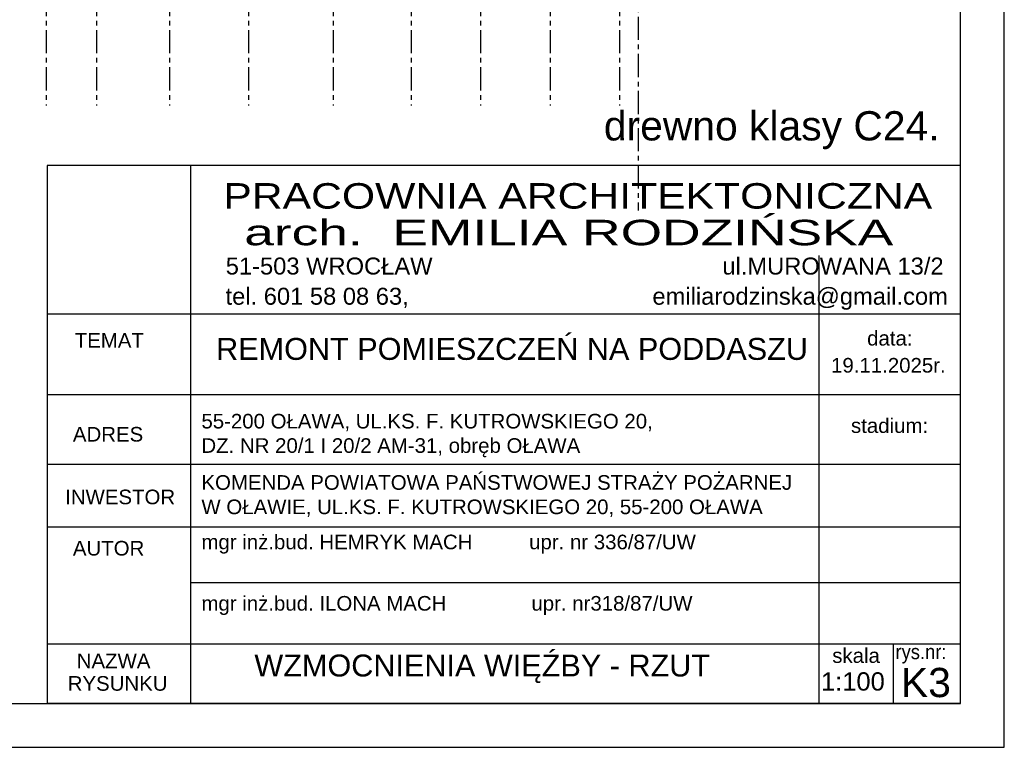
# Model space of a CAD drawing. Header units: millimetres. Extents: x 215282 to 249074, y 9058 to 27069.
# Tile 15 of 51: x 234134 to 235482, y 10717 to 11713. Entities that reach past the tile are written whole.
import ezdxf

# ---------------------------------------------------------------- set-up
doc = ezdxf.new("R2010")
doc.units = ezdxf.units.MM
doc.linetypes.add('CENTER', pattern=[50.8, 31.75, -6.35, 6.35, -6.35])
doc.layers.add('01-HM_podstawowa', color=8, linetype='Continuous')
doc.layers.add('02-HM_osie', color=8, linetype='CENTER')
doc.styles.add('ARIAL', font='arial.ttf')

# ---------------------------------------------------------------- blocks, each defined once
blk = doc.blocks.new('rokwie')
at = {"layer": '02-HM_osie'}
for p, q in [((225400.04, 20206.24), (225400.04, 18680.48)), ((225469.04, 20206.24), (225469.04, 18680.48)), ((225569.04, 20206.24), (225569.04, 18680.48)), ((225677.04, 20206.24), (225677.04, 18680.48)), ((225793.04, 20206.24), (225793.04, 18680.48)), ((225900.04, 20206.24), (225900.04, 18680.48)), ((225994.95, 20206.24), (225994.95, 18680.48)), ((226089.95, 20206.24), (226089.95, 18680.48)), ((226184.95, 20206.24), (226184.95, 18680.48))]:
    blk.add_line(p, q, dxfattribs=at)

msp = doc.modelspace()

# ---------------------------------------------------------------- linework, layer by layer
at = {"layer": '01-HM_podstawowa', "ltscale": 3}
for p, q in [((235422.37, 10777.25), (235422.37, 11593.09)), ((235422.37, 11513.09), (234172.18, 11513.09)), ((234172.18, 11513.09), (234172.18, 10777.25)), ((234368.43, 11513.09), (234368.43, 10777.25)), ((235422.37, 10777.25), (235422.37, 11513.09)), ((235228.64, 11389.76), (235228.64, 10777.25)), ((235422.37, 11309.76), (234172.18, 11309.76)), ((235228.64, 11199.22), (234172.18, 11199.22)), ((235422.37, 11199.22), (235228.64, 11199.22)), ((235422.37, 11103.93), (234172.18, 11103.93)), ((235422.37, 11018.16), (234172.18, 11018.16)), ((234368.43, 10942.58), (235422.37, 10942.58)), ((235422.37, 10858.16), (234172.18, 10858.16)), ((235330.16, 10858.16), (235330.16, 10777.25)), ((235422.37, 10777.25), (234172.18, 10777.25)), ((235422.37, 10777.25), (234172.18, 10777.25)), ((235422.37, 10777.25), (234172.18, 10777.25)), ((235422.37, 10777.25), (234172.18, 10777.25))]:
    msp.add_line(p, q, dxfattribs=at)
for points in [[(229482.37, 10717.25), (235482.37, 10717.25), (235482.37, 13687.25), (229482.37, 13687.25)], [(229732.37, 10777.25), (235422.37, 10777.25), (235422.37, 13627.25), (229732.37, 13627.25)]]:
    msp.add_lwpolyline(points, close=True, dxfattribs=at)
at = {"layer": '02-HM_osie', "color": 1}
msp.add_line((234981.22, 13291.42), (234981.22, 11451.41), dxfattribs=at)

# ---------------------------------------------------------------- block references
at = {"layer": '01-HM_podstawowa', "color": 1, "ltscale": 3}
msp.add_blockref('rokwie', (8770.51, -7085.51), dxfattribs=at)

# ---------------------------------------------------------------- texts
at = {"layer": '01-HM_podstawowa', "ltscale": 3, "style": 'ARIAL'}
for s, height, p in [('  drewno klasy C24.', 40, (234903.13, 11547.37)), ('51-503 WROCŁAW                                            ul.MUROWANA 13/2', 23.232, (234416.52, 11363.95)), ('tel. 601 58 08 63,                                     emiliarodzinska@gmail.com', 23.232, (234416.26, 11322.65)), ('TEMAT', 20, (234209.81, 11263.88)), ('ADRES', 20, (234207.28, 11135.47)), ('INWESTOR', 20, (234196.7, 11049.71)), ('AUTOR', 20, (234207.28, 10979.56)), ('NAZWA ', 20, (234212.57, 10825.45)), ('K3', 40, (235340.9, 10785.88)), ('RYSUNKU', 20, (234200.23, 10794.61)), ('1:100', 25, (235231.37, 10794.83))]:
    msp.add_text(s, height=height, dxfattribs=at).set_placement(p)
for s, height, width, p in [('PRACOWNIA ARCHITEKTONICZNA', 34.848, 1.2, (234413.26, 11454.1)), ('arch.  EMILIA RODZIŃSKA', 34.848, 1.5, (234441.81, 11403.98)), ('data:', 20, 1, (235294.57, 11266.81)), ('19.11.2025r.', 20, 1, (235245.24, 11229.81)), ('stadium:', 20, 1, (235272.47, 11147.28)), ('skala', 20, 1, (235246.82, 10832.7)), ('rys.nr:', 20, 0.9, (235333.4, 10837.83))]:
    msp.add_text(s, height=height, dxfattribs=dict(at, width=width)).set_placement(p)
at = {"layer": '01-HM_podstawowa', "ltscale": 3, "attachment_point": 1, "style": 'ARIAL'}
for s, insert, char_height, width in [('REMONT POMIESZCZEŃ NA PODDASZU', (234403.36, 11277.2), 30, 913.5771), ('\\A1;\\P55-200 OŁAWA, UL.KS. F. KUTROWSKIEGO 20, \\PDZ. NR 20/1 I 20/2 AM-31, obręb OŁAWA', (234383.24, 11206.69), 20, 4016.6087), ('\\A1;KOMENDA POWIATOWA PAŃSTWOWEJ STRAŻY POŻARNEJ\\PW OŁAWIE, UL.KS. F. KUTROWSKIEGO 20, 55-200 OŁAWA', (234383.24, 11089.5), 20, 4016.6087), ('{\\A1;mgr inż.bud. HEMRYK MACH          upr. nr 336/87/UW\\P }', (234383.24, 11008.12), 20, 4016.6087), ('{\\A1;mgr inż.bud. ILONA MACH               upr. nr318/87/UW}', (234383.24, 10924.18), 20, 4016.6087), ('WZMOCNIENIA WIĘŹBY - RZUT', (234455.69, 10844.1), 30, 3492.2031)]:
    msp.add_mtext(s, dxfattribs=dict(at, insert=insert, char_height=char_height, width=width))

doc.saveas('drawing.dxf')
